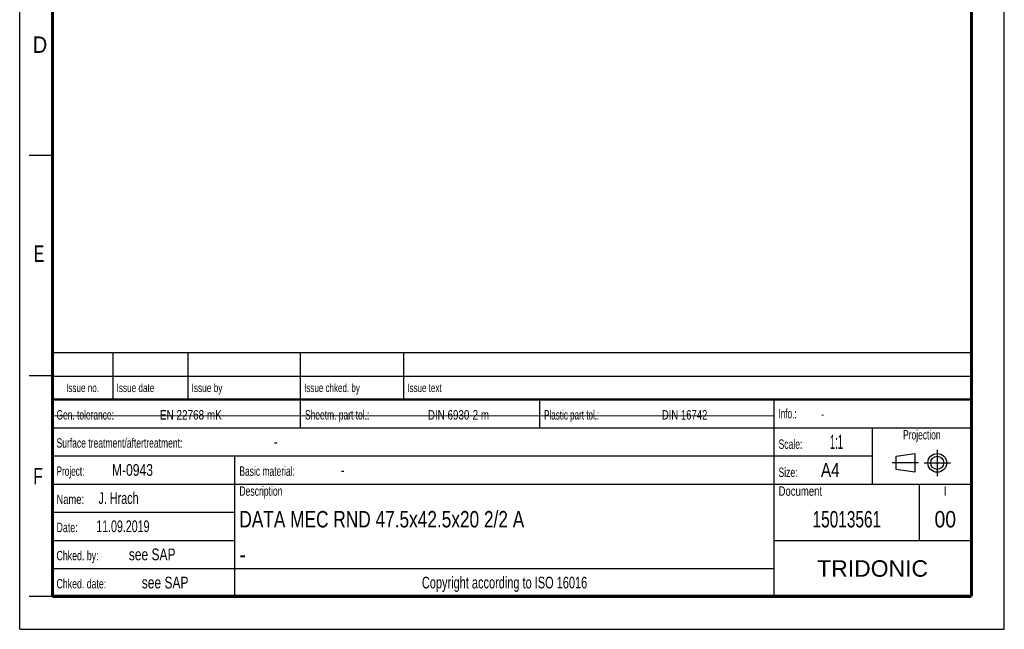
# Model space of a CAD drawing. Header units: millimetres. Extents: x 0 to 210, y 0 to 297.
# Tile 1 of 30: x 0 to 210, y 0 to 130. Entities that reach past the tile are written whole.
import ezdxf
from ezdxf.enums import TextEntityAlignment as Align

# ---------------------------------------------------------------- set-up
doc = ezdxf.new("R2010")
doc.units = ezdxf.units.MM
doc.header["$LTSCALE"] = 19.36
doc.linetypes.add('CENTER', pattern=[0.6, 0.375, -0.075, 0.075, -0.075])
doc.layers.get('0').update_dxf_attribs({"linetype": 'CONTINUOUS'})
doc.layers.add('DEFAULT_1', color=7, linetype='CENTER')
doc.layers.add('Z_NOTICE', color=7, linetype='CONTINUOUS')
doc.styles.get("Standard").update_dxf_attribs({"font": 'txt', "width": 0.7})
doc.styles.add('TEXTSTYLE_2', font='txt', dxfattribs={"width": 0.75})
doc.styles.add('TEXTSTYLE_5', font='arial.ttf')

# ---------------------------------------------------------------- blocks, each defined once
blk = doc.blocks.new('PROJEKTIONSMETHODE_BL0', base_point=(192.31, 35.47))
at = {"color": 2, "linetype": 'CONTINUOUS'}
for p, q in [((186.91, 36.87), (190.91, 37.47)), ((186.91, 34.07), (186.91, 36.87)), ((190.91, 37.47), (190.91, 33.47)), ((190.91, 33.47), (186.91, 34.07))]:
    blk.add_line(p, q, dxfattribs=at)
for radius in [2, 1.4]:
    blk.add_circle((195.71, 35.47), radius, dxfattribs=at)
at = {"layer": 'DEFAULT_1', "color": 2, "linetype": 'CENTER'}
for p, q in [((195.71, 38.27), (195.71, 32.67)), ((191.71, 35.47), (186.11, 35.47)), ((192.91, 35.47), (198.5, 35.47))]:
    blk.add_line(p, q, dxfattribs=at)

msp = doc.modelspace()

# ---------------------------------------------------------------- linework, layer by layer
at = {"color": 2, "linetype": 'CONTINUOUS'}
for p, q in [((0, 0), (0, 297)), ((210, 0), (210, 297)), ((7, 101), (2, 101)), ((6.9136, 48.9602), (6.9136, 58.9602)), ((6.9136, 58.9602), (202.9136, 58.9602)), ((19.9136, 48.9602), (19.9136, 58.9602)), ((35.9136, 48.9602), (35.9136, 58.9602)), ((59.9136, 48.9602), (59.9136, 58.9602)), ((81.9136, 48.9602), (81.9136, 58.9602)), ((202.9136, 48.9602), (202.9136, 58.9602)), ((7, 54), (2, 54)), ((6.9136, 53.9602), (202.9136, 53.9602)), ((6.9135, 6.9601), (6.9135, 48.9601)), ((6.9135, 48.9601), (202.9135, 48.9601)), ((6.9136, 48.9602), (202.9136, 48.9602)), ((59.9135, 42.9601), (59.9135, 48.9601)), ((110.9135, 42.9601), (110.9135, 48.9601)), ((160.9135, 6.9601), (160.9135, 48.9601)), ((202.9135, 6.9601), (202.9135, 48.9601)), ((6.9135, 42.9601), (202.9135, 42.9601)), ((181.9135, 30.9601), (181.9135, 42.9601)), ((6.9135, 36.9601), (181.9135, 36.9601)), ((45.9135, 6.9601), (45.9135, 36.9601)), ((6.9135, 30.9601), (202.9135, 30.9601)), ((191.9135, 18.9601), (191.9135, 30.9601)), ((6.9135, 24.9601), (45.9135, 24.9601)), ((6.9135, 18.9601), (45.9135, 18.9601)), ((160.9135, 18.9601), (202.9135, 18.9601)), ((6.9135, 12.9601), (160.9135, 12.9601)), ((7, 7), (2, 7)), ((6.9135, 6.9601), (202.9135, 6.9601)), ((0, 0), (210, 0))]:
    msp.add_line(p, q, dxfattribs=at)
at = {"color": 7, "linetype": 'CONTINUOUS'}
msp.add_line((7.1721, 45.5984), (160.9702, 45.465), dxfattribs=at)
for points, const_width in [([(7, 7), (7, 290)], 0.7), ([(203, 7), (203, 290)], 0.7), ([(7, 49), (203, 49)], 0.5), ([(7, 7), (203, 7)], 0.7)]:
    msp.add_lwpolyline(points, dxfattribs=dict(at, const_width=const_width))

# ---------------------------------------------------------------- block references
at = {"color": 2, "linetype": 'CONTINUOUS'}
msp.add_blockref('PROJEKTIONSMETHODE_BL0', (192.3051, 35.4697), dxfattribs=at)

# ---------------------------------------------------------------- texts
at = {"color": 5, "linetype": 'CONTINUOUS', "style": 'TEXTSTYLE_2'}
for s, width, p in [('D', 0.904762, (2.8073, 122.8572)), ('E', 0.714286, (3.0025, 78.3025)), ('F', 0.714286, (2.9222, 30.897))]:
    msp.add_text(s, height=3.5, dxfattribs=dict(at, width=width)).set_placement(p)
at = {"layer": 'Z_NOTICE', "color": 5, "linetype": 'CONTINUOUS', "style": 'TEXTSTYLE_2'}
for s, height, width, p in [('Issue date ', 1.8, 0.725108, (20.6636, 50.5602)), ('Issue by ', 1.8, 0.732804, (36.6636, 50.5602)), ('Issue chked. by', 1.8, 0.711111, (60.6636, 50.5602)), ('Issue text ', 1.8, 0.712121, (82.6636, 50.5602)), ('Gen. tolerance:', 2, 0.669841, (7.851, 44.7101)), ('EN 22768 mK', 2, 0.792208, (29.9106, 44.7101)), ('Sheetm. part tol.:', 2, 0.67328, (60.851, 44.7101)), ('DIN 6930-2 m', 2, 0.78373, (87.0534, 44.7101)), ('Plastic part tol.:', 2, 0.642857, (111.851, 44.7101)), ('DIN 16742', 2, 0.759259, (136.9582, 44.7101)), ('Info.: ', 2, 0.64966, (161.851, 44.9601)), ('Surface treatment/aftertreatment: ', 2, 0.681373, (7.851, 38.7101)), ('Scale:  ', 2, 0.684524, (161.851, 38.4601)), ('1:1', 3, 0.5, (172.8034, 38.4601)), ('-', 2.5, 0.714286, (54.1844, 38.7101)), ('Project: ', 2, 0.656085, (7.851, 32.7101)), ('M-0943', 2.5, 0.77381, (19.6606, 32.7101)), ('Basic material: ', 2, 0.675595, (46.851, 32.7101)), ('-', 2.5, 0.714286, (68.4701, 32.7101)), ('Size: ', 2, 0.678571, (161.851, 32.4601)), (' A4', 3, 0.809524, (169.9939, 32.4601)), ('J. Hrach', 2.5, 0.6875, (16.8034, 26.7101)), ('Description', 2, 0.688312, (46.851, 28.4601)), ('Document', 2, 0.761905, (161.851, 28.4601)), ('Name: ', 2, 0.746032, (7.851, 26.7101)), ('11.09.2019', 2.5, 0.678571, (16.3272, 20.7101)), ('Date: ', 2, 0.706349, (7.851, 20.7101)), ('Chked. by: ', 2, 0.701299, (7.851, 14.7101)), ('see SAP', 2.5, 0.765306, (23.2796, 14.7101)), ('Chked. date: ', 2, 0.699634, (7.851, 8.7101)), ('see SAP', 2.5, 0.765306, (26.0415, 8.7101))]:
    msp.add_text(s, height=height, dxfattribs=dict(at, width=width)).set_placement(p)
for s, height, width, p in [('Issue no.', 1.8, 0.719577, (13.4136, 50.5602)), ('Projection', 2, 0.671429, (192.4135, 40.4601)), ('I', 2, 0.833333, (197.4135, 28.4601)), ('Copyright according to ISO 16016', 2.5, 0.700149, (103.4135, 8.7101))]:
    msp.add_text(s, height=height, dxfattribs=dict(at, width=width)).set_placement(p, align=Align.CENTER)
at = {"layer": 'Z_NOTICE', "color": 5, "linetype": 'CONTINUOUS', "width": 0.714286}
msp.add_text('-', height=1.8, dxfattribs=at).set_placement((170.9463, 44.9601))
at = {"layer": 'Z_NOTICE', "color": 7, "linetype": 'CONTINUOUS', "style": 'TEXTSTYLE_2'}
for s, width, p in [('DATA MEC RND 47.5x42.5x20 2/2 A', 0.786482, (46.851, 21.7101)), ('-', 0.904762, (46.851, 14.2101))]:
    msp.add_text(s, height=3.5, dxfattribs=dict(at, width=width)).set_placement(p)
for s, width, p in [('15013561', 0.702381, (176.4135, 21.7101)), ('00', 0.880952, (197.4135, 21.7101))]:
    msp.add_text(s, height=3.5, dxfattribs=dict(at, width=width)).set_placement(p, align=Align.CENTER)
at = {"layer": 'Z_NOTICE', "color": 5, "linetype": 'CONTINUOUS', "style": 'TEXTSTYLE_5'}
msp.add_text('TRIDONIC', height=3.5, dxfattribs=at).set_placement((181.9135, 11.2101), align=Align.CENTER)

doc.saveas('drawing.dxf')
